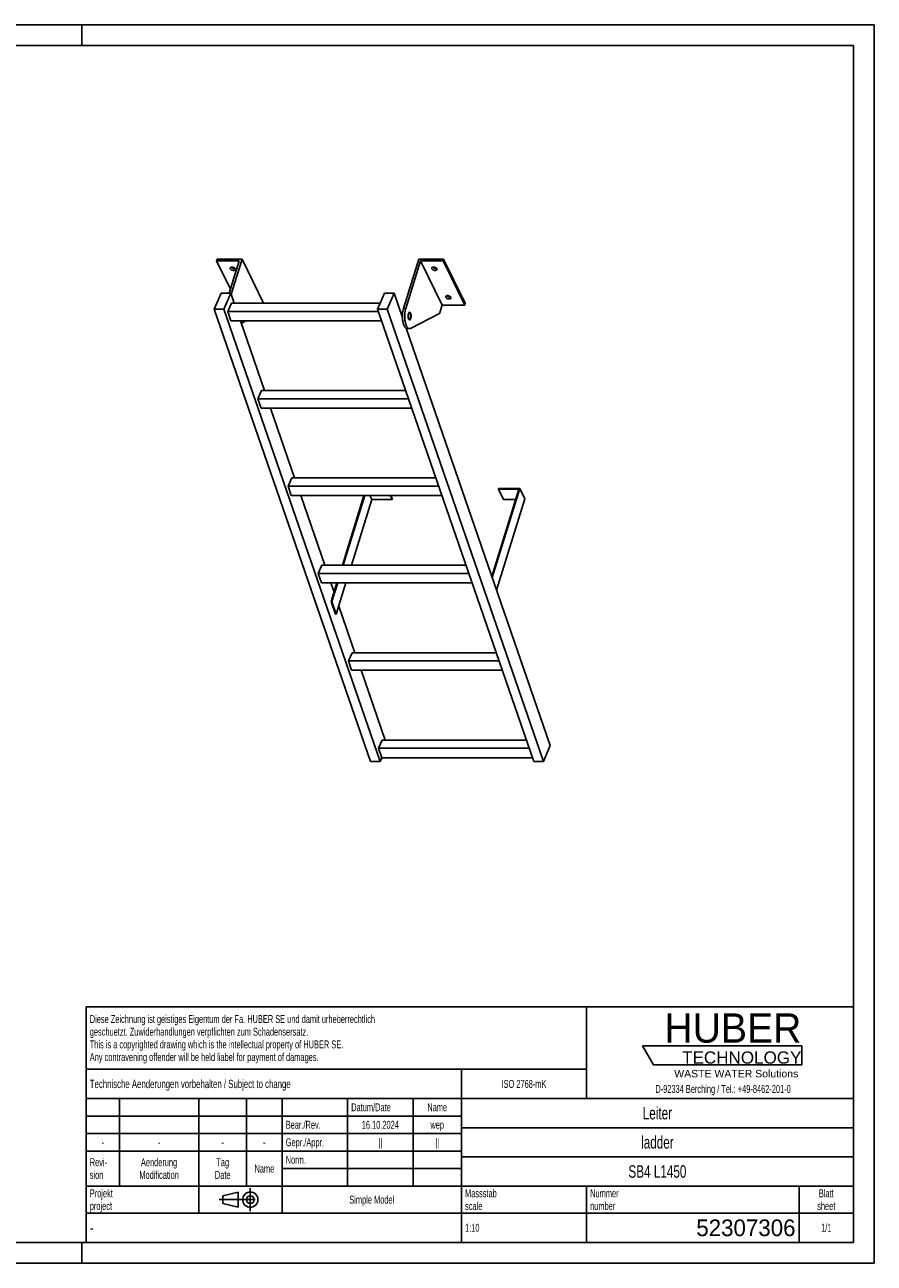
# Model space of a CAD drawing. Header units: millimetres. Extents: x 0 to 4200, y 0 to 2970.
# Tile 2 of 2: x 2163 to 4200, y 0 to 2970. Entities that reach past the tile are written whole.
import ezdxf

# ---------------------------------------------------------------- set-up
doc = ezdxf.new("R2010")
doc.units = ezdxf.units.MM
doc.header["$LTSCALE"] = 231
doc.linetypes.add('CENTER', pattern=[0.6, 0.375, -0.075, 0.075, -0.075])
doc.layers.get('0').update_dxf_attribs({"linetype": 'CONTINUOUS'})
for name, color, linetype in [('005_AXIS', 7, 'CONTINUOUS'), ('HUBER_Logo_BL1', 7, 'CONTINUOUS'), ('HUBER_Logo_BL2', 7, 'CONTINUOUS')]:
    doc.layers.add(name, color=color, linetype=linetype)
doc.styles.get("Standard").update_dxf_attribs({"font": 'txt', "width": 0.7})
doc.styles.add('TEXTSTYLE_2', font='txt')
doc.styles.add('TEXTSTYLE_3', font='arial.ttf')
doc.styles.add('TEXTSTYLE_5', font='txt', dxfattribs={"width": 0.8})
doc.styles.add('TEXTSTYLE_6', font='txt')

# ---------------------------------------------------------------- blocks, each defined once
blk = doc.blocks.new('HUBER_LOGO_BL1', base_point=(3837.5, 503.7))
at = {"layer": 'HUBER_Logo_BL1', "color": 2, "linetype": 'Continuous', "attachment_point": 3, "line_spacing_factor": 0.78}
for s, insert, char_height, width, style in [('HUBER\\P\\fArial;\\H29.25;TECHNOLOGY ', (4025.4, 599.1), 70.2, 387.672, 'TEXTSTYLE_2'), ('WASTE WATER Solutions', (4018, 463.6), 18, 297.033, 'TEXTSTYLE_3')]:
    blk.add_mtext(s, dxfattribs=dict(at, insert=insert, char_height=char_height, width=width, style=style))
at = {"layer": 'HUBER_Logo_BL1', "color": 2, "linetype": 'Continuous', "insert": (3837.5, 427.4), "char_height": 19, "width": 810.893, "attachment_point": 2, "line_spacing_factor": 0.96}
blk.add_mtext('D-92334 Berching / Tel.: +49-8462-201-0', dxfattribs=at)
blk = doc.blocks.new('PROJEKTIONSMETHODE_1_BL3', base_point=(2680, 152.5))
at = {"color": 2, "linetype": 'CENTER'}
for p, q in [((2703.8, 180), (2703.8, 125)), ((2628.7, 152.5), (2731.3, 152.5))]:
    blk.add_line(p, q, dxfattribs=at)
at = {"color": 2, "linetype": 'Continuous'}
for p, q in [((2637.8, 161.7), (2674.5, 170.8)), ((2637.8, 143.3), (2637.8, 161.7)), ((2674.5, 134.2), (2674.5, 170.8)), ((2637.8, 143.3), (2674.5, 134.2))]:
    blk.add_line(p, q, dxfattribs=at)
for radius in [18.3, 9.17]:
    blk.add_circle((2703.8, 152.5), radius, dxfattribs=at)
blk = doc.blocks.new('*T12')
at = {"color": 3, "linetype": 'Continuous'}
for p, q in [((0, 0), (1840, 0)), ((0, 0), (0, -565)), ((1200, 0), (1200, -220)), ((1840, 0), (1840, -565)), ((0, -150), (1200, -150)), ((900, -150), (900, -565)), ((0, -220), (1840, -220)), ((80, -220), (80, -430)), ((270, -220), (270, -495)), ((385, -220), (385, -430)), ((470, -220), (470, -495)), ((627, -220), (627, -430)), ((784, -220), (784, -430)), ((0, -262), (900, -262)), ((900, -290), (1840, -290)), ((0, -304), (900, -304)), ((0, -346), (900, -346)), ((900, -360), (1840, -360)), ((470, -388), (900, -388)), ((0, -430), (1840, -430)), ((1200, -430), (1200, -565)), ((1710, -430), (1710, -565)), ((0, -495), (1840, -495)), ((0, -565), (1840, -565))]:
    blk.add_line(p, q, dxfattribs=at)
at = {"color": 2, "linetype": 'Continuous', "line_spacing_factor": 0.96}
for s, insert, char_height, width, attachment_point in [('Diese Zeichnung ist geistiges Eigentum der Fa. HUBER SE und damit urheberrechtlich \\Pgeschuetzt. Zuwiderhandlungen verpflichten zum Schadensersatz.\\PThis is a copyrighted drawing which is the intellectual property of HUBER SE.\\PAny contravening offender will be held liabel for payment of damages.', (8.75, -19.9), 19, 2214.8571, 1), ('Technische Aenderungen vorbehalten / Subject to change', (8.75, -175), 20, 1524.7619, 1), ('ISO 2768-mK', (1050, -175.5), 19, 332.9524, 2), ('Datum/Date', (635.75, -231.5), 19, 292.2381, 1), ('Name', (842, -231.5), 19, 126.6667, 2), ('Leiter', (1370, -240), 30, 240, 2), ('Bear./Rev.', (478.75, -273.5), 19, 272.3333, 1), ('16.10.2024', (705.5, -273.5), 19, 273.2381, 2), ('wep', (842, -273.5), 19, 99.5238, 2), ('-', (40, -315.5), 19, 34.381, 2), ('-', (175, -315.5), 19, 34.381, 2), ('-', (327.5, -315.5), 19, 34.381, 2), ('-', (427.5, -315.5), 19, 34.381, 2), ('Gepr./Appr.', (478.75, -315.5), 19, 299.4762, 1), ('||', (705.5, -315.5), 19, 50.6667, 2), ('||', (842, -315.5), 19, 50.6667, 2), ('ladder', (1370, -310), 30, 251.4286, 2), ('Revi-\\Psion', (8.75, -363.3), 19, 138.4286, 1), ('Aenderung\\PModification', (175, -363.3), 19, 303.0952, 2), ('Tag\\PDate', (327.5, -363.3), 19, 117.619, 2), ('Name', (427.5, -378.5), 19, 126.6667, 2), ('Norm. ', (478.75, -357.5), 19, 175.5238, 1), ('SB4 L1450', (1370, -380), 30, 410, 2), ('Projekt\\Pproject', (8.75, -437.8), 19, 183.6667, 1), ('Massstab\\Pscale', (908.75, -437.8), 19, 224.381, 1), ('Nummer\\Pnumber', (1208.75, -437.8), 19, 186.381, 1), ('Blatt\\Psheet', (1775, -437.8), 19, 137.5238, 2), ('Simple Model', (685, -453), 19, 328.4286, 2), ('1:10', (908.75, -520.5), 19, 94.0952, 1), ('1/1', (1775, -520.5), 19, 79.619, 2)]:
    blk.add_mtext(s, dxfattribs=dict(at, insert=insert, char_height=char_height, width=width, attachment_point=attachment_point))
for s, insert, char_height, width, attachment_point, style in [('-', (8.75, -517.5), 25, 18.3333, 1, 'TEXTSTYLE_5'), ('52307306', (1701.25, -510), 40, 586.6667, 3, 'TEXTSTYLE_6')]:
    blk.add_mtext(s, dxfattribs=dict(at, insert=insert, char_height=char_height, width=width, attachment_point=attachment_point, style=style))
blk = doc.blocks.new('HUBER_LOGO_BL2', base_point=(3835.2, 498.5))
at = {"layer": 'HUBER_Logo_BL2', "color": 5, "linetype": 'Continuous'}
for p, q in [((4026.4, 521), (3643.9, 521)), ((3643.9, 521), (3670.9, 476)), ((4026.4, 521), (4026.4, 476)), ((3670.9, 476), (4026.4, 476))]:
    blk.add_line(p, q, dxfattribs=at)

msp = doc.modelspace()

# ---------------------------------------------------------------- linework, layer by layer
at = {"color": 3, "linetype": 'Continuous'}
for p, q in [((4200, 2970), (0, 2970)), ((2300, 2970), (2300, 2920)), ((4200, 2970), (4200, 0)), ((2300, 0), (2300, 50)), ((4200, 0), (0, 0))]:
    msp.add_line(p, q, dxfattribs=at)
at = {"color": 5, "linetype": 'Continuous'}
for p, q in [((4150, 2920), (50, 2920)), ((4150, 50), (4150, 2920)), ((50, 50), (4150, 50))]:
    msp.add_line(p, q, dxfattribs=at)
at = {"color": 7, "linetype": 'Continuous'}
for p, q in [((2657.843, 2323.977), (2683.875, 2408.217)), ((3071.011, 2289.935), (3107.563, 2408.217)), ((2676.896, 2403.517), (2622.554, 2403.517)), ((2676.896, 2403.517), (2652.971, 2326.095)), ((3111.637, 2403.517), (3076.537, 2289.935)), ((3163.494, 2297.844), (3111.637, 2403.517)), ((3165.98, 2403.517), (3111.637, 2403.517)), ((2617.478, 2288.276), (2634.085, 2326.095)), ((2634.085, 2326.095), (2657.112, 2326.095)), ((2657.112, 2326.095), (2640.504, 2288.276)), ((3008.929, 2288.276), (3025.536, 2326.095)), ((3025.536, 2326.095), (3048.562, 2326.095)), ((3048.562, 2326.095), (3031.955, 2288.276)), ((3068.546, 2268.228), (3048.562, 2326.095)), ((2992.119, 1203.401), (2617.478, 2288.276)), ((2640.504, 2288.276), (2617.478, 2288.276)), ((3015.145, 1203.401), (2640.504, 2288.276)), ((2649.605, 2282.27), (2658.346, 2302.174)), ((3015.032, 2302.174), (2658.346, 2302.174)), ((2735.732, 2302.543), (2735.618, 2302.174)), ((3383.57, 1203.401), (3008.929, 2288.276)), ((3031.955, 2288.276), (3008.929, 2288.276)), ((3406.596, 1203.401), (3031.955, 2288.276)), ((3163.494, 2297.844), (3157.293, 2277.777)), ((3163.494, 2297.844), (3217.837, 2297.844)), ((2657.356, 2259.824), (2649.605, 2282.27)), ((3011.003, 2282.27), (2649.605, 2282.27)), ((2657.356, 2259.824), (3018.754, 2259.824)), ((2693.424, 2259.824), (2682.035, 2253.924)), ((3157.293, 2277.777), (3087.999, 2241.879)), ((3423.204, 1241.22), (3077.591, 2242.034)), ((3080.162, 2241.287), (3085.689, 2241.287)), ((2721.949, 2072.777), (2730.69, 2092.681)), ((3076.474, 2092.681), (2730.69, 2092.681)), ((2729.701, 2050.331), (2721.949, 2072.777)), ((3083.347, 2072.777), (2721.949, 2072.777)), ((2729.701, 2050.331), (3091.099, 2050.331)), ((2794.294, 1863.283), (2803.035, 1883.188)), ((3148.818, 1883.188), (2803.035, 1883.188)), ((2802.045, 1840.838), (2794.294, 1863.283)), ((3155.692, 1863.283), (2794.294, 1863.283)), ((3347.628, 1856.402), (3282.992, 1647.241)), ((3299.296, 1857.969), (3298.812, 1856.402)), ((3298.812, 1856.402), (3347.628, 1856.402)), ((3311.013, 1831.537), (3298.812, 1856.402)), ((3299.296, 1857.969), (3349.954, 1857.969)), ((2802.045, 1840.838), (3163.443, 1840.838)), ((2978.078, 1840.838), (2926.427, 1673.695)), ((2946.312, 1673.695), (2995.089, 1831.537)), ((2995.089, 1831.537), (2990.525, 1840.838)), ((3043.906, 1831.537), (2995.089, 1831.537)), ((3039.342, 1840.838), (3043.906, 1831.537)), ((3040.595, 1840.838), (3044.39, 1833.104)), ((3044.39, 1833.104), (3043.906, 1831.537)), ((3339.944, 1831.537), (3311.013, 1831.537)), ((2875.379, 1673.695), (2866.638, 1653.79)), ((3221.163, 1673.695), (2875.379, 1673.695)), ((2874.39, 1631.345), (2866.638, 1653.79)), ((3228.036, 1653.79), (2866.638, 1653.79)), ((2874.39, 1631.345), (3235.788, 1631.345)), ((2913.34, 1631.345), (2899.502, 1586.567)), ((2909.997, 1556.177), (2933.225, 1631.345)), ((2947.724, 1464.202), (2938.983, 1444.297)), ((3293.507, 1464.202), (2947.724, 1464.202)), ((3300.381, 1444.297), (2938.983, 1444.297)), ((2946.734, 1421.852), (2938.983, 1444.297)), ((2946.734, 1421.852), (3308.132, 1421.852)), ((3020.068, 1254.709), (3011.327, 1234.804)), ((3365.852, 1254.709), (3020.068, 1254.709)), ((3372.725, 1234.804), (3011.327, 1234.804)), ((3019.079, 1212.358), (3011.327, 1234.804)), ((3423.204, 1241.22), (3406.596, 1203.401)), ((3015.145, 1203.401), (2992.119, 1203.401)), ((3019.079, 1212.358), (3015.145, 1203.401)), ((3019.079, 1212.358), (3380.477, 1212.358)), ((3406.596, 1203.401), (3383.57, 1203.401))]:
    msp.add_line(p, q, dxfattribs=at)
at = {"color": 9, "linetype": 'Continuous'}
msp.add_line((3071.011, 2289.935), (3076.537, 2289.935), dxfattribs=at)
at = {"color": 7, "linetype": 'Continuous'}
for points, knots in [([(3071.011, 2289.935), (3070.282, 2287.574), (3069.167, 2282.485), (3068.4, 2274.525), (3068.492, 2266.319), (3069.296, 2259.633), (3070.39, 2254.669), (3071.379, 2251.359), (3072.535, 2248.434), (3073.839, 2245.946), (3075.267, 2243.94), (3076.805, 2242.449), (3078.442, 2241.509), (3079.61, 2241.287), (3080.162, 2241.287)], [0, 0, 0, 0, 0.1393862, 0.29277846, 0.4502733, 0.60148397, 0.67169737, 0.73686463, 0.7961308, 0.84889738, 0.89493071, 0.93453672, 0.96882886, 1, 1, 1, 1]), ([(3076.537, 2289.935), (3075.808, 2287.574), (3074.693, 2282.485), (3073.926, 2274.525), (3074.019, 2266.319), (3074.822, 2259.633), (3075.917, 2254.669), (3076.905, 2251.359), (3078.062, 2248.434), (3079.365, 2245.946), (3080.794, 2243.94), (3082.331, 2242.449), (3083.968, 2241.509), (3085.136, 2241.287), (3085.689, 2241.287)], [0, 0, 0, 0, 0.1393862, 0.29277846, 0.4502733, 0.60148397, 0.67169737, 0.73686463, 0.7961308, 0.84889738, 0.89493071, 0.93453672, 0.96882886, 1, 1, 1, 1]), ([(3085.689, 2241.287), (3086.079, 2241.287), (3086.883, 2241.392), (3087.634, 2241.69), (3087.999, 2241.879)], [0, 0, 0, 0, 0.48713268, 1, 1, 1, 1])]:
    msp.add_open_spline(points, degree=3, knots=knots, dxfattribs=at)
at = {"layer": '005_AXIS', "color": 7, "linetype": 'Continuous'}
for p, q in [((2624.006, 2408.217), (2622.554, 2403.517)), ((2683.875, 2408.217), (2624.006, 2408.217)), ((2735.732, 2302.543), (2683.875, 2408.217)), ((3167.432, 2408.217), (3107.563, 2408.217)), ((3167.432, 2408.217), (3165.98, 2403.517)), ((3219.289, 2302.543), (3167.432, 2408.217)), ((2622.554, 2403.517), (2655.898, 2335.568)), ((3217.837, 2297.844), (3165.98, 2403.517)), ((2665.372, 2302.174), (2657.112, 2326.095)), ((3219.289, 2302.543), (3217.837, 2297.844)), ((2737.717, 2092.681), (2679.997, 2259.824)), ((3068.856, 2278.787), (3064.9, 2278.787)), ((3085.689, 2278.787), (3083.585, 2278.787)), ((3085.689, 2263.787), (3083.586, 2263.787)), ((2810.061, 1883.188), (2752.342, 2050.331)), ((3349.954, 1857.969), (3283.964, 1644.425)), ((3362.156, 1833.104), (3349.954, 1857.969)), ((2882.406, 1673.695), (2824.686, 1840.838)), ((2976.236, 1840.838), (2924.585, 1673.695)), ((3294.459, 1614.036), (3362.156, 1833.104)), ((2904.665, 1609.236), (2897.031, 1631.345)), ((2911.498, 1631.345), (2897.66, 1586.567)), ((2897.66, 1586.567), (2899.502, 1586.567)), ((2897.66, 1586.567), (2908.154, 1556.177)), ((2899.502, 1586.567), (2909.997, 1556.177)), ((2954.75, 1464.202), (2916.132, 1576.031)), ((2908.154, 1556.177), (2909.997, 1556.177)), ((3027.095, 1254.709), (2969.375, 1421.852))]:
    msp.add_line(p, q, dxfattribs=at)
for points, knots in [([(2655.652, 2384.869), (2655.5, 2385.179), (2655.288, 2385.814), (2655.337, 2386.491), (2655.429, 2386.788)], [0, 0, 0, 0, 0.5259898, 1, 1, 1, 1]), ([(2655.429, 2386.788), (2655.49, 2386.985), (2655.676, 2387.373), (2656.119, 2387.872), (2656.711, 2388.283), (2657.716, 2388.72), (2659.244, 2388.972), (2661.232, 2388.846), (2663.261, 2388.319), (2665.127, 2387.442), (2666.643, 2386.307), (2667.387, 2385.357), (2667.626, 2384.869)], [0, 0, 0, 0, 0.04317928, 0.08863394, 0.13810721, 0.19258206, 0.31675069, 0.45771902, 0.606659, 0.752863, 0.88624343, 1, 1, 1, 1]), ([(2667.85, 2382.95), (2667.789, 2382.753), (2667.602, 2382.364), (2667.159, 2381.866), (2666.568, 2381.455), (2665.563, 2381.018), (2664.034, 2380.766), (2662.047, 2380.892), (2660.018, 2381.419), (2658.152, 2382.296), (2656.636, 2383.431), (2655.892, 2384.381), (2655.652, 2384.869)], [0, 0, 0, 0, 0.04317928, 0.08863394, 0.13810721, 0.19258206, 0.31675069, 0.45771902, 0.606659, 0.752863, 0.88624343, 1, 1, 1, 1]), ([(2667.021, 2385.777), (2666.255, 2385.56), (2664.53, 2385.434), (2661.961, 2385.915), (2659.569, 2386.968), (2658.217, 2388.046), (2657.707, 2388.657)], [0, 0, 0, 0, 0.23501097, 0.50003303, 0.76503684, 1, 1, 1, 1]), ([(2667.626, 2384.869), (2667.778, 2384.559), (2667.991, 2383.924), (2667.941, 2383.247), (2667.85, 2382.95)], [0, 0, 0, 0, 0.5259898, 1, 1, 1, 1]), ([(3139.21, 2384.869), (3139.058, 2385.179), (3138.845, 2385.814), (3138.894, 2386.491), (3138.986, 2386.788)], [0, 0, 0, 0, 0.5259898, 1, 1, 1, 1]), ([(3138.986, 2386.788), (3139.047, 2386.985), (3139.233, 2387.373), (3139.676, 2387.872), (3140.268, 2388.283), (3141.273, 2388.72), (3142.801, 2388.972), (3144.789, 2388.846), (3146.818, 2388.319), (3148.684, 2387.442), (3150.2, 2386.307), (3150.944, 2385.357), (3151.183, 2384.869)], [0, 0, 0, 0, 0.04317928, 0.08863394, 0.13810721, 0.19258206, 0.31675069, 0.45771902, 0.606659, 0.752863, 0.88624343, 1, 1, 1, 1]), ([(3151.407, 2382.95), (3151.346, 2382.753), (3151.159, 2382.364), (3150.716, 2381.866), (3150.125, 2381.455), (3149.12, 2381.018), (3147.591, 2380.766), (3145.604, 2380.892), (3143.575, 2381.419), (3141.709, 2382.296), (3140.193, 2383.431), (3139.449, 2384.381), (3139.21, 2384.869)], [0, 0, 0, 0, 0.04317928, 0.08863394, 0.13810721, 0.19258206, 0.31675069, 0.45771902, 0.606659, 0.752863, 0.88624343, 1, 1, 1, 1]), ([(3150.578, 2385.777), (3149.812, 2385.56), (3148.087, 2385.434), (3145.518, 2385.915), (3143.126, 2386.968), (3141.774, 2388.046), (3141.264, 2388.657)], [0, 0, 0, 0, 0.23501097, 0.50003303, 0.76503684, 1, 1, 1, 1]), ([(3151.183, 2384.869), (3151.335, 2384.559), (3151.548, 2383.924), (3151.498, 2383.247), (3151.407, 2382.95)], [0, 0, 0, 0, 0.5259898, 1, 1, 1, 1]), ([(3172.764, 2316.492), (3172.612, 2316.802), (3172.399, 2317.437), (3172.449, 2318.114), (3172.541, 2318.411)], [0, 0, 0, 0, 0.5259898, 1, 1, 1, 1]), ([(3172.541, 2318.411), (3172.602, 2318.608), (3172.788, 2318.996), (3173.231, 2319.495), (3173.822, 2319.906), (3174.827, 2320.343), (3176.356, 2320.595), (3178.343, 2320.469), (3180.373, 2319.941), (3182.239, 2319.065), (3183.754, 2317.93), (3184.498, 2316.98), (3184.738, 2316.492)], [0, 0, 0, 0, 0.04317928, 0.08863394, 0.13810721, 0.19258206, 0.31675069, 0.45771902, 0.606659, 0.752863, 0.88624343, 1, 1, 1, 1]), ([(3184.133, 2317.4), (3183.366, 2317.183), (3181.642, 2317.056), (3179.073, 2317.538), (3176.68, 2318.59), (3175.328, 2319.668), (3174.818, 2320.28)], [0, 0, 0, 0, 0.23501097, 0.50003303, 0.76503684, 1, 1, 1, 1]), ([(3184.961, 2314.573), (3184.9, 2314.376), (3184.714, 2313.987), (3184.271, 2313.488), (3183.68, 2313.078), (3182.675, 2312.641), (3181.146, 2312.388), (3179.159, 2312.515), (3177.129, 2313.042), (3175.263, 2313.919), (3173.748, 2315.054), (3173.004, 2316.004), (3172.764, 2316.492)], [0, 0, 0, 0, 0.04317928, 0.08863394, 0.13810721, 0.19258206, 0.31675069, 0.45771902, 0.606659, 0.752863, 0.88624343, 1, 1, 1, 1]), ([(3184.738, 2316.492), (3184.89, 2316.182), (3185.103, 2315.547), (3185.053, 2314.87), (3184.961, 2314.573)], [0, 0, 0, 0, 0.5259898, 1, 1, 1, 1]), ([(3085.689, 2280.537), (3085.5, 2280.537), (3085.098, 2280.451), (3084.545, 2280.097), (3084.032, 2279.542), (3083.362, 2278.478), (3082.708, 2276.72), (3082.22, 2274.259), (3082.033, 2271.526), (3082.166, 2268.771), (3082.604, 2266.247), (3083.123, 2264.706), (3083.45, 2264.041)], [0, 0, 0, 0, 0.03139335, 0.06653603, 0.10789217, 0.15653915, 0.27536244, 0.41788485, 0.57383793, 0.73088447, 0.87653105, 1, 1, 1, 1]), ([(3085.689, 2278.787), (3085.536, 2278.787), (3085.21, 2278.717), (3084.762, 2278.43), (3084.346, 2277.98), (3083.802, 2277.117), (3083.272, 2275.692), (3082.876, 2273.696), (3082.725, 2271.481), (3082.832, 2269.247), (3083.188, 2267.201), (3083.609, 2265.951), (3083.873, 2265.412)], [0, 0, 0, 0, 0.03139335, 0.066536, 0.10789211, 0.15653911, 0.27536242, 0.41788483, 0.57383791, 0.73088448, 0.87653101, 1, 1, 1, 1]), ([(3083.45, 2264.041), (3083.596, 2263.743), (3083.899, 2263.21), (3084.445, 2262.559), (3085.042, 2262.139), (3085.484, 2262.037), (3085.689, 2262.037)], [0, 0, 0, 0, 0.31594771, 0.58208422, 0.80455749, 1, 1, 1, 1]), ([(3083.873, 2265.412), (3083.992, 2265.17), (3084.237, 2264.738), (3084.681, 2264.21), (3085.164, 2263.87), (3085.522, 2263.787), (3085.689, 2263.787)], [0, 0, 0, 0, 0.31594818, 0.58208432, 0.80455751, 1, 1, 1, 1]), ([(3087.928, 2278.532), (3087.782, 2278.83), (3087.479, 2279.363), (3086.932, 2280.014), (3086.335, 2280.434), (3085.894, 2280.537), (3085.689, 2280.537)], [0, 0, 0, 0, 0.31594771, 0.58208422, 0.80455749, 1, 1, 1, 1]), ([(3087.504, 2277.161), (3087.386, 2277.403), (3087.14, 2277.835), (3086.697, 2278.363), (3086.213, 2278.703), (3085.855, 2278.787), (3085.689, 2278.787)], [0, 0, 0, 0, 0.31594818, 0.58208432, 0.80455751, 1, 1, 1, 1]), ([(3085.689, 2262.037), (3085.877, 2262.037), (3086.279, 2262.122), (3086.832, 2262.476), (3087.345, 2263.031), (3088.016, 2264.095), (3088.669, 2265.853), (3089.157, 2268.314), (3089.344, 2271.047), (3089.212, 2273.802), (3088.773, 2276.326), (3088.254, 2277.867), (3087.928, 2278.532)], [0, 0, 0, 0, 0.03139335, 0.06653603, 0.10789217, 0.15653915, 0.27536244, 0.41788485, 0.57383793, 0.73088447, 0.87653105, 1, 1, 1, 1]), ([(3085.689, 2263.787), (3085.841, 2263.787), (3086.167, 2263.856), (3086.616, 2264.143), (3087.032, 2264.593), (3087.576, 2265.456), (3088.106, 2266.881), (3088.501, 2268.877), (3088.653, 2271.092), (3088.545, 2273.326), (3088.19, 2275.372), (3087.769, 2276.622), (3087.504, 2277.161)], [0, 0, 0, 0, 0.03139335, 0.066536, 0.10789211, 0.15653911, 0.27536242, 0.41788483, 0.57383791, 0.73088448, 0.87653101, 1, 1, 1, 1])]:
    msp.add_open_spline(points, degree=3, knots=knots, dxfattribs=at)

# ---------------------------------------------------------------- block references
msp.add_blockref('*T12', (2310, 615))
at = {"color": 2, "linetype": 'Continuous'}
msp.add_blockref('PROJEKTIONSMETHODE_1_BL3', (2680, 152.5), dxfattribs=at)
at = {"layer": 'HUBER_Logo_BL1'}
msp.add_blockref('HUBER_LOGO_BL1', (3837.497, 503.742), dxfattribs=at)
at = {"layer": 'HUBER_Logo_BL2'}
msp.add_blockref('HUBER_LOGO_BL2', (3835.187, 498.496), dxfattribs=at)

doc.saveas('drawing.dxf')
